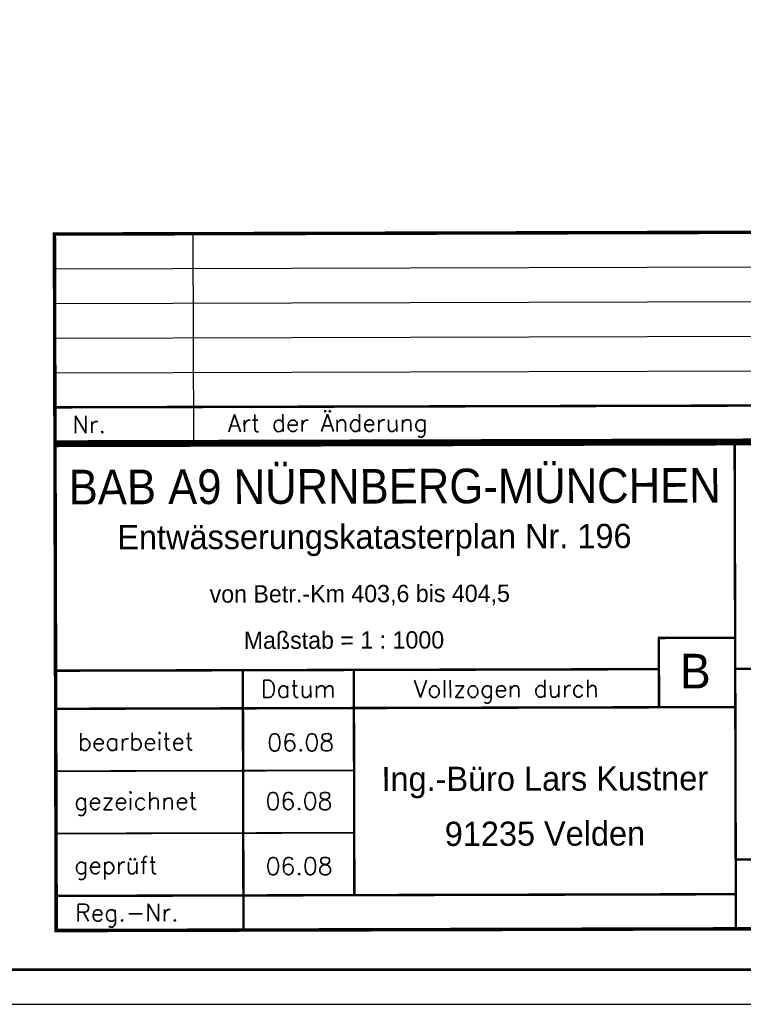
# Model space of a CAD drawing. Extents: x 0 to 1135, y 0 to 420.
# Tile 26 of 50: x 954 to 1058, y 0 to 142. Entities that reach past the tile are written whole.
import ezdxf
from ezdxf.enums import TextEntityAlignment as Align

# ---------------------------------------------------------------- set-up
doc = ezdxf.new("R2010")
doc.units = 0
doc.header["$LTSCALE"] = 2
doc.header["$MEASUREMENT"] = 0
doc.linetypes.add('AUSGEZOGEN', pattern=[0])
for name, color, linetype in [('BAUWOTOP', 250, 'AUSGEZOGEN'), ('LEGENDE', 7, 'AUSGEZOGEN'), ('RAHMEN', 250, 'AUSGEZOGEN')]:
    doc.layers.add(name, color=color, linetype=linetype)
doc.styles.add('ROMANS', font='romans.shx', dxfattribs={"width": 0.8})
doc.styles.add('UNIR-H', font='unir_h.shx', dxfattribs={"width": 0.8})
doc.styles.add('UNIR-O', font='unir_o.shx')

msp = doc.modelspace()

# ---------------------------------------------------------------- linework, layer by layer
at = {"layer": 'LEGENDE'}
for p, q in [((959.08, 106.14), (1124.08, 106.56)), ((959.09, 101.14), (1124.09, 101.56)), ((959.1, 96.14), (1124.1, 96.56)), ((959.12, 91.14), (1124.12, 91.56))]:
    msp.add_line(p, q, dxfattribs=at)
for points, const_width in [([(1124.06, 111.56), (959.06, 111.14)], 0.5), ([(959.06, 111.39), (959.14, 80.89)], 0.5), ([(959.13, 86.14), (1124.13, 86.56)], 0.35), ([(1124.39, 81.06), (958.89, 80.64)], 0.5), ([(959.14, 81.14), (1124.14, 81.56)], 0.5), ([(959.14, 80.89), (959.32, 10.39)], 0.5), ([(1057.32, 10.89), (1057.14, 80.89)], 0.35), ([(1046.24, 42.86), (1046.21, 52.86), (1057.21, 52.89)], 0.35), ([(959.23, 48.14), (1046.23, 48.36)], 0.35), ([(986.32, 10.71), (986.23, 48.21)], 0.35), ([(1002.31, 15.75), (1002.23, 48.25)], 0.35), ([(1057.23, 48.39), (1124.23, 48.56)], 0.35), ([(959.24, 42.64), (1057.24, 42.89)], 0.35), ([(959.26, 33.64), (1002.26, 33.75)], 0.25), ([(959.29, 24.64), (1002.29, 24.75)], 0.25), ([(1057.3, 20.89), (1124.3, 21.06)], 0.35), ([(959.31, 15.64), (1057.31, 15.89)], 0.35), ([(959.07, 10.64), (1124.57, 11.06)], 0.5)]:
    msp.add_lwpolyline(points, dxfattribs=dict(at, const_width=const_width))
msp.add_lwpolyline([(979.14, 81.19), (979.06, 111.19)], dxfattribs=at)
at = {"layer": 'RAHMEN'}
msp.add_line((950, 0), (1135, 0), dxfattribs=at)
at = {"layer": 'RAHMEN', "const_width": 0.35}
msp.add_lwpolyline([(25, 5), (1130, 5), (1130, 415), (25, 415), (25, 5)], dxfattribs=at)

# ---------------------------------------------------------------- texts
at = {"layer": 'BAUWOTOP', "style": 'UNIR-H'}
msp.add_text('von Betr.-Km 403,6 bis 404,5', height=2.5, rotation=0.1472, dxfattribs=at).set_placement((981.44, 57.95))
at = {"layer": 'LEGENDE'}
for s, height, style, p in [('Art der Änderung', 2.5, 'ROMANS', (984.09, 82.61)), ('Nr.', 2.5, 'ROMANS', (961.68, 82.43)), ('Entwässerungskatasterplan Nr. 196', 3.5, 'UNIR-H', (968.13, 65.64)), ('Maßstab = 1 : 1000', 2.5, 'UNIR-H', (986.36, 51.27)), ('B', 5, 'UNIR-H', (1049.24, 45.57)), ('06.08', 2.5, 'ROMANS', (989.75, 36.53)), ('gezeichnet', 2.5, 'ROMANS', (961.91, 28.06)), ('06.08', 2.5, 'ROMANS', (989.51, 28.06)), ('geprüft', 2.5, 'ROMANS', (961.93, 18.82)), ('06.08', 2.5, 'ROMANS', (989.53, 18.68)), ('Reg.-Nr.', 2.5, 'ROMANS', (962.06, 11.97))]:
    msp.add_text(s, height=height, rotation=0.1472, dxfattribs=dict(at, style=style)).set_placement(p)
at = {"layer": 'LEGENDE', "style": 'UNIR-H', "width": 0.895858}
msp.add_text('BAB A9 NÜRNBERG-MÜNCHEN', height=5, rotation=0.1567, dxfattribs=at).set_placement((961.13, 72.13), (1055.14, 72.39), align=Align.FIT)
at = {"layer": 'LEGENDE'}
for s, height, style, p in [('Vollzogen durch', 2.5, 'ROMANS', (1024.24, 44.3)), ('Datum', 2.5, 'ROMANS', (994.24, 44.27)), ('bearbeitet', 2.5, 'ROMANS', (970.8, 36.65)), ('Ing.-Büro Lars Kustner', 3.5, 'UNIR-O', (1029.77, 30.82)), ('91235 Velden', 3.5, 'UNIR-O', (1029.79, 22.88))]:
    msp.add_text(s, height=height, rotation=0.1472, dxfattribs=dict(at, style=style)).set_placement(p, align=Align.CENTER)

doc.saveas('drawing.dxf')
